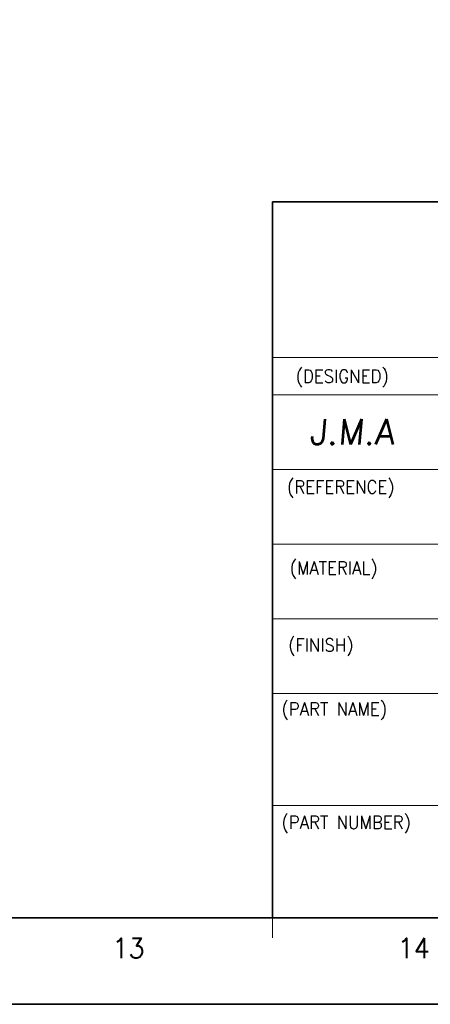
# Model space of a CAD drawing. Header units: millimetres. Extents: x 4497 to 11741, y 5958 to 12619.
# Tile 229 of 256: x 4834 to 4870, y 10625 to 10712. Entities that reach past the tile are written whole.
import ezdxf
from ezdxf.enums import TextEntityAlignment as Align

# ---------------------------------------------------------------- set-up
doc = ezdxf.new("R2010")
doc.units = ezdxf.units.MM
doc.header["$LTSCALE"] = 0.8
doc.layers.get('0').update_dxf_attribs({"linetype": 'CONTINUOUS', "lineweight": 0})
doc.layers.add('2', color=3, linetype='CONTINUOUS', lineweight=0)
doc.styles.get("Standard").update_dxf_attribs({"font": 'romans.shx', "width": 0.8, "oblique": 5, "bigfont": 'whgtxt.shx'})

msp = doc.modelspace()

# ---------------------------------------------------------------- linework, layer by layer
at = {"color": 7, "linetype": 'Continuous', "lineweight": 35}
for p, q in [((4856.368, 10695.682), (4931.827, 10695.682)), ((4856.368, 10632.799), (4856.368, 10695.682)), ((4529.378, 10632.799), (4931.827, 10632.799))]:
    msp.add_line(p, q, dxfattribs=at)
at = {"color": 7, "linetype": 'Continuous'}
for p, q in [((4856.368, 10682.012), (4931.827, 10682.012)), ((4856.368, 10678.731), (4900.659, 10678.731)), ((4856.368, 10672.169), (4931.827, 10672.169)), ((4856.368, 10665.607), (4918.237, 10665.607)), ((4856.368, 10659.046), (4931.827, 10659.046)), ((4856.368, 10652.484), (4931.827, 10652.484)), ((4856.368, 10642.642), (4931.827, 10642.642)), ((4856.368, 10631.04), (4856.368, 10632.799)), ((4856.368, 10632.799), (4931.827, 10632.799)), ((4856.368, 10632.799), (4931.827, 10632.799))]:
    msp.add_line(p, q, dxfattribs=at)
at = {"color": 7, "linetype": 'Continuous', "lineweight": 35}
msp.add_lwpolyline([(4519.723, 10922.191), (4519.723, 10625.191), (4939.723, 10625.191), (4939.723, 10922.191)], close=True, dxfattribs=at)

# ---------------------------------------------------------------- texts
at = {"color": 7, "linetype": 'Continuous', "width": 0.933333}
for s, height, p in [('(DESIGNED)', 1.1408, (4858.413, 10680.941)), ('(REFERENCE)', 1.14083, (4857.651, 10671.211)), ('(MATERIAL)', 1.1408, (4857.883, 10664.1)), ('(FINISH)', 1.1408, (4857.747, 10657.328)), ('(PART NAME)', 1.14083, (4857.171, 10651.699)), ('(PART NUMBER)', 1.14083, (4857.171, 10641.744))]:
    msp.add_text(s, height=height, dxfattribs=at).set_placement(p, align=Align.TOP_LEFT)
for s, p in [('13', (4843.727, 10630.126)), ('14', (4868.79, 10630.126))]:
    msp.add_text(s, height=1.759, dxfattribs=at).set_placement(p, align=Align.MIDDLE_CENTER)
at = {"layer": '2', "linetype": 'Continuous', "oblique": 5}
msp.add_text('J.M.A', height=2.2157, dxfattribs=at).set_placement((4859.631, 10674.365))

doc.saveas('drawing.dxf')
